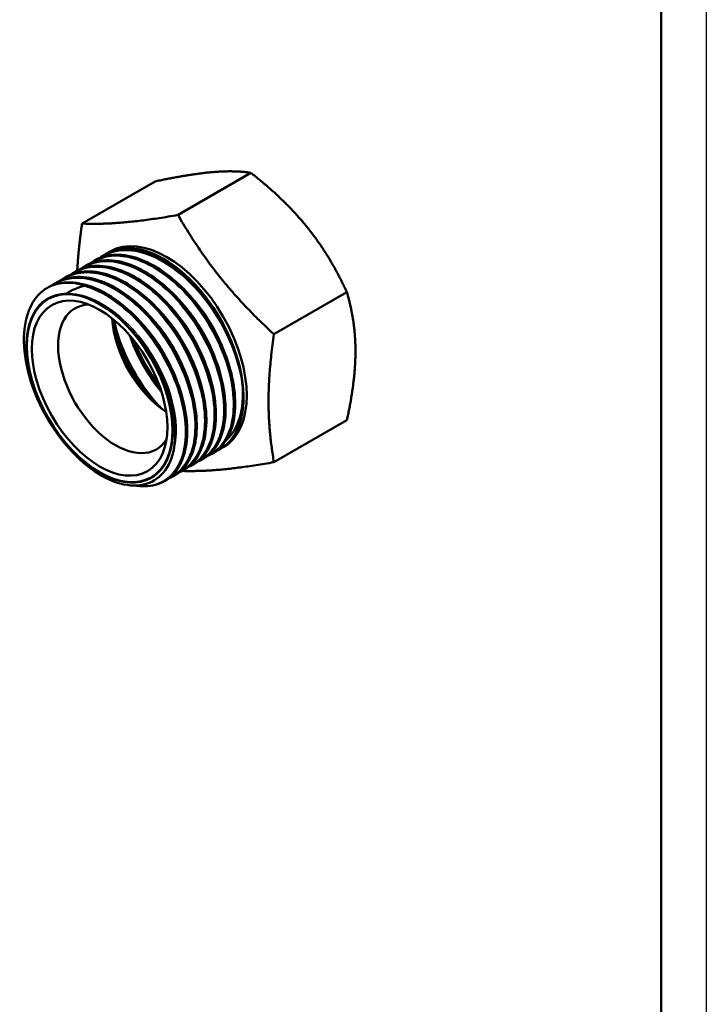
# Model space of a CAD drawing. Header units: millimetres. Extents: x -512 to 1356, y -69 to 356.
# Tile 9 of 21: x 134 to 210, y 62 to 171. Entities that reach past the tile are written whole.
import ezdxf

# ---------------------------------------------------------------- set-up
doc = ezdxf.new("R2010")
doc.units = ezdxf.units.MM
for name, color, linetype, lineweight in [('Видимые тонкие (ГОСТ)', 7, 'Continuous', 35), ('Видимый контур (ГОСТ)', 7, 'Continuous', 50), ('Кромка (ГОСТ)', 7, 'Continuous', 50)]:
    doc.layers.add(name, color=color, linetype=linetype, lineweight=lineweight)

# ---------------------------------------------------------------- blocks, each defined once
blk = doc.blocks.new('Рамки ГОСТ_ граница 297x210')
at = {"layer": 'Кромка (ГОСТ)', "lineweight": 25}
blk.add_line((210, 297), (210, 0), dxfattribs=at)
at = {"layer": 'Кромка (ГОСТ)'}
blk.add_line((205, 5), (205, 292), dxfattribs=at)

msp = doc.modelspace()

# ---------------------------------------------------------------- linework, layer by layer
at = {"layer": 'Видимые тонкие (ГОСТ)'}
for points, knots in [([(143.1729, 145.0092), (143.2673, 145.0718), (143.3642, 145.1307), (143.4633, 145.1855), (144.9983, 146.0352), (147.0706, 145.9262), (149.1987, 144.8898), (151.3175, 143.858), (153.4741, 141.916), (155.1711, 139.5258), (156.8697, 137.1336), (158.0939, 134.3123), (158.565, 131.7318), (158.6752, 131.1286), (158.7455, 130.5387), (158.7753, 129.9702)], [40.01990583, 40.01990583, 40.01990583, 40.01990583, 40.06602223, 40.06602223, 40.06602223, 40.78028216, 40.78028216, 40.78028216, 41.49142387, 41.49142387, 41.49142387, 42.20318978, 42.20318978, 42.20318978, 42.36956245, 42.36956245, 42.36956245, 42.36956245]), ([(142.1118, 144.3945), (143.3538, 145.2061), (144.9887, 145.3656), (146.7494, 144.8279), (148.8281, 144.1932), (151.0648, 142.5923), (152.941, 140.4087), (154.8153, 138.2274), (156.3145, 135.4831), (157.0948, 132.8279), (157.8745, 130.1753), (157.9306, 127.6339), (157.2594, 125.8067), (156.8078, 124.5775), (156.029, 123.6797), (155.0269, 123.1914)], [33.73672052, 33.73672052, 33.73672052, 33.73672052, 34.34050763, 34.34050763, 34.34050763, 35.05333159, 35.05333159, 35.05333159, 35.76538945, 35.76538945, 35.76538945, 36.47675462, 36.47675462, 36.47675462, 36.95535553, 36.95535553, 36.95535553, 36.95535553]), ([(139.9918, 143.1637), (140.6299, 143.5863), (141.3698, 143.8407), (142.1832, 143.9047), (144.0539, 144.0521), (146.2977, 143.1917), (148.3901, 141.5339), (150.4811, 139.8772), (152.4034, 137.4387), (153.7098, 134.8034), (155.0153, 132.17), (155.6949, 129.3627), (155.597, 127.0534), (155.4991, 124.7457), (154.6259, 122.9552), (153.1939, 122.1118), (153.1011, 122.0571), (153.006, 122.0065), (152.9088, 121.9598)], [21.1703499, 21.1703499, 21.1703499, 21.1703499, 21.48164573, 21.48164573, 21.48164573, 22.19761256, 22.19761256, 22.19761256, 22.91305956, 22.91305956, 22.91305956, 23.62800599, 23.62800599, 23.62800599, 24.34247097, 24.34247097, 24.34247097, 24.38877017, 24.38877017, 24.38877017, 24.38877017]), ([(141.0525, 143.7774), (141.9873, 144.3899), (143.1402, 144.6423), (144.4092, 144.4897), (146.3961, 144.2507), (148.6512, 143.0209), (150.6528, 141.0954), (152.6534, 139.1708), (154.3844, 136.5676), (155.4478, 133.9037), (156.5107, 131.241), (156.8982, 128.5402), (156.5285, 126.4417), (156.2018, 124.5864), (155.2859, 123.2156), (153.9699, 122.5735)], [27.45353521, 27.45353521, 27.45353521, 27.45353521, 27.90823437, 27.90823437, 27.90823437, 28.62020516, 28.62020516, 28.62020516, 29.33182496, 29.33182496, 29.33182496, 30.04311199, 30.04311199, 30.04311199, 30.67195548, 30.67195548, 30.67195548, 30.67195548]), ([(137.866, 141.9459), (137.8858, 141.959), (137.9058, 141.9719), (137.9258, 141.9847), (139.405, 142.9254), (141.4399, 142.9214), (143.559, 141.9791), (145.6775, 141.0371), (147.8626, 139.1656), (149.6077, 136.8121), (151.3523, 134.4593), (152.6428, 131.6448), (153.1839, 129.0385), (153.7249, 126.4331), (153.5127, 124.0578), (152.607, 122.4789), (152.1541, 121.6892), (151.5296, 121.1022), (150.7819, 120.7409)], [8.60430699, 8.60430699, 8.60430699, 8.60430699, 8.61396973, 8.61396973, 8.61396973, 9.32726727, 9.32726727, 9.32726727, 10.04035578, 10.04035578, 10.04035578, 10.7532399, 10.7532399, 10.7532399, 11.46592426, 11.46592426, 11.46592426, 11.8223361, 11.8223361, 11.8223361, 11.8223361]), ([(138.9277, 142.555), (139.2167, 142.7476), (139.5272, 142.9049), (139.857, 143.0239), (141.5181, 143.6232), (143.657, 143.2477), (145.7798, 141.9911), (147.9022, 140.7349), (149.9911, 138.6087), (151.5647, 136.1182), (153.1379, 133.6282), (154.1834, 130.7949), (154.4646, 128.2899), (154.7457, 125.7855), (154.261, 123.6302), (153.1338, 122.336), (152.7664, 121.9142), (152.3317, 121.585), (151.8445, 121.3521)], [14.8871646, 14.8871646, 14.8871646, 14.8871646, 15.02847218, 15.02847218, 15.02847218, 15.74005424, 15.74005424, 15.74005424, 16.45146867, 16.45146867, 16.45146867, 17.16272, 17.16272, 17.16272, 17.87381278, 17.87381278, 17.87381278, 18.10558486, 18.10558486, 18.10558486, 18.10558486]), ([(141.222, 141.8266), (143.2955, 141.2557), (145.5471, 139.7061), (147.4516, 137.5512), (149.3555, 135.3972), (150.8967, 132.6568), (151.7191, 129.9862), (152.5412, 127.3164), (152.6382, 124.7392), (151.9967, 122.8712), (151.3555, 121.0039), (149.982, 119.8614), (148.2115, 119.7202), (147.8271, 119.6895), (147.4246, 119.7061), (147.0095, 119.7679)], [2.89950099, 2.89950099, 2.89950099, 2.89950099, 3.61464006, 3.61464006, 3.61464006, 4.32953234, 4.32953234, 4.32953234, 5.04418261, 5.04418261, 5.04418261, 5.75859563, 5.75859563, 5.75859563, 5.91371168, 5.91371168, 5.91371168, 5.91371168]), ([(139.2626, 141.0004), (141.0633, 141.0411), (143.1964, 140.1118), (145.145, 138.4479), (147.0929, 136.7846), (148.8388, 134.4029), (149.9618, 131.8966), (151.0845, 129.3913), (151.5747, 126.7848), (151.3218, 124.7262), (151.2677, 124.2858), (151.1797, 123.8714), (151.0604, 123.4866)], [2.67127436, 2.67127436, 2.67127436, 2.67127436, 3.40179403, 3.40179403, 3.40179403, 4.1320406, 4.1320406, 4.1320406, 4.86201919, 4.86201919, 4.86201919, 5.01816348, 5.01816348, 5.01816348, 5.01816348]), ([(151.2431, 140.7874), (152.7337, 139.3239), (154.0646, 137.4656), (155.02, 135.498), (155.5596, 134.3867), (155.9773, 133.2453), (156.2609, 132.1323)], [34.918017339, 34.918017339, 34.918017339, 34.918017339, 35.495682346, 35.495682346, 35.495682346, 35.821921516, 35.821921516, 35.821921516, 35.821921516]), ([(152.323, 141.3828), (152.6964, 141.0181), (153.0597, 140.6285), (153.4091, 140.2172), (155.1635, 138.152), (156.5503, 135.5564), (157.2414, 133.0692), (157.2716, 132.9607), (157.3004, 132.8523), (157.3279, 132.7443)], [41.203436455, 41.203436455, 41.203436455, 41.203436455, 41.347927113, 41.347927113, 41.347927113, 42.073402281, 42.073402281, 42.073402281, 42.105071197, 42.105071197, 42.105071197, 42.105071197]), ([(142.9048, 139.841), (144.9102, 138.7369), (146.9084, 136.7721), (148.4146, 134.4393), (149.8286, 132.2491), (150.7968, 129.7539), (151.1224, 127.5081)], [3.13888127, 3.13888127, 3.13888127, 3.13888127, 3.87063534, 3.87063534, 3.87063534, 4.55764939, 4.55764939, 4.55764939, 4.55764939]), ([(149.121, 139.5632), (149.1552, 139.5298), (149.1893, 139.4961), (149.2233, 139.4623), (151.1045, 137.5905), (152.7021, 135.0766), (153.6307, 132.5488), (153.8307, 132.0043), (153.9993, 131.4603), (154.1359, 130.923)], [22.351646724, 22.351646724, 22.351646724, 22.351646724, 22.364881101, 22.364881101, 22.364881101, 23.096334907, 23.096334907, 23.096334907, 23.253889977, 23.253889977, 23.253889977, 23.253889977]), ([(150.1811, 140.1712), (150.9416, 139.4288), (151.6616, 138.586), (152.3087, 137.6728), (153.6464, 135.7848), (154.6622, 133.6103), (155.1988, 131.5348)], [28.634832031, 28.634832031, 28.634832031, 28.634832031, 28.928981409, 28.928981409, 28.928981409, 29.537075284, 29.537075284, 29.537075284, 29.537075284]), ([(146.9986, 138.3323), (147.4562, 137.8864), (147.899, 137.4036), (148.3196, 136.8895), (150.0421, 134.7843), (151.3784, 132.1743), (152.014, 129.7006)], [9.785505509, 9.785505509, 9.785505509, 9.785505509, 9.96245381, 9.96245381, 9.96245381, 10.687064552, 10.687064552, 10.687064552, 10.687064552]), ([(148.0571, 138.9459), (149.1897, 137.836), (150.2325, 136.5024), (151.0836, 135.0589), (151.9835, 133.5326), (152.664, 131.8923), (153.0723, 130.3094)], [16.068461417, 16.068461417, 16.068461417, 16.068461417, 16.507015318, 16.507015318, 16.507015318, 16.97070467, 16.97070467, 16.97070467, 16.97070467]), ([(144.4015, 137.4575), (144.5891, 136.6414), (144.8429, 135.8134), (145.1596, 134.9928), (145.8972, 133.0818), (146.9717, 131.2231), (148.2269, 129.6459)], [45.882902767, 45.882902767, 45.882902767, 45.882902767, 46.106757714, 46.106757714, 46.106757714, 46.628053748, 46.628053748, 46.628053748, 46.628053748]), ([(144.7156, 137.1807), (145.4171, 134.7457), (146.6432, 132.2702), (148.1875, 130.1827), (148.7164, 129.4677), (149.2813, 128.7999), (149.869, 128.1902)], [39.675639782, 39.675639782, 39.675639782, 39.675639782, 40.280493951, 40.280493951, 40.280493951, 40.487644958, 40.487644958, 40.487644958, 40.487644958]), ([(146.1879, 136.4424), (146.9299, 134.2843), (148.102, 132.1437), (149.5191, 130.3723), (149.6093, 130.2596), (149.7004, 130.1484), (149.7924, 130.0389)], [39.759363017, 39.759363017, 39.759363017, 39.759363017, 40.346283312, 40.346283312, 40.346283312, 40.38361805, 40.38361805, 40.38361805, 40.38361805]), ([(146.7497, 135.7743), (147.3555, 134.293), (148.1344, 132.8437), (149.0425, 131.5253), (149.1937, 131.3058), (149.3483, 131.0901), (149.5061, 130.8785)], [33.570303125, 33.570303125, 33.570303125, 33.570303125, 33.940198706, 33.940198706, 33.940198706, 34.00177389, 34.00177389, 34.00177389, 34.00177389])]:
    msp.add_open_spline(points, degree=3, knots=knots, dxfattribs=at)
at = {"layer": 'Видимый контур (ГОСТ)'}
for p, q in [((151.5919, 149.6752), (159.657, 154.3316)), ((140.9853, 148.7279), (149.0504, 153.3842)), ((143.451, 145.2667), (143.4402, 145.2604)), ((144.1013, 145.6421), (143.7477, 145.438)), ((141.3276, 144.0407), (141.3168, 144.0345)), ((142.3893, 144.6537), (142.3785, 144.6474)), ((139.2041, 142.8147), (139.1933, 142.8085)), ((140.2658, 143.4277), (140.255, 143.4215)), ((138.1424, 142.2017), (138.1316, 142.1955)), ((162.1985, 136.4804), (170.2636, 141.1368)), ((162.1985, 122.3383), (170.2636, 126.9947)), ((155.4201, 123.3095), (155.4093, 123.3033)), ((156.6013, 123.9915), (156.2477, 123.7874)), ((153.2967, 122.0836), (153.2859, 122.0773)), ((154.3584, 122.6966), (154.3476, 122.6903)), ((151.1733, 120.8576), (151.1625, 120.8514)), ((152.235, 121.4706), (152.2242, 121.4643)), ((150.1115, 120.2446), (150.1007, 120.2384))]:
    msp.add_line(p, q, dxfattribs=at)
for centre, major_axis, start_param, end_param in [((149.9977, 134.6127), (-6.25, 10.8253), 3.07445303, 6.3066095), ((150.3513, 134.8168), (6.25, -10.8253), 0, 3.14159265), ((143.3591, 130.7798), (-6.25, 10.8253), 6.05125648, 6.11523597), ((142.9267, 130.5302), (-5.7204, 9.9081), 5.96099286, 11.32318951), ((144.7026, 131.5555), (-4.5, 7.7942), 5.98561596, 9.7223473), ((150.6794, 135.0062), (4.5, -7.7942), 3.98822753, 5.43655043), ((149.9977, 134.6127), (-6.25, 10.8253), 4.46315729, 4.52713678)]:
    msp.add_ellipse(centre, major_axis=major_axis, ratio=0.57735027, start_param=start_param, end_param=end_param, dxfattribs=at)
for major_axis in [(-5.6939, 9.8621), (-5.6939, 9.8621), (-5.3, 9.1799)]:
    msp.add_ellipse((142.9267, 130.5302), major_axis=major_axis, ratio=0.57735027, dxfattribs=at)
for points, weights in [([(155.301, 154.4049), (152.8398, 154.185), (149.0504, 153.3842)], [1, 1.06534407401, 1.05347167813]), ([(159.657, 154.3316), (157.7623, 154.6247), (155.301, 154.4049)], [1.05347167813, 1.06534407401, 1]), ([(165.9076, 148.2811), (163.4464, 151.343), (159.657, 154.3316)], [1, 1.06534407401, 1.05347167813]), ([(140.9853, 148.7279), (145.1742, 148.5581), (151.5919, 149.6752)], [1.1030408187, 1.27368182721, 1.1030408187]), ([(151.5919, 149.6752), (155.7808, 142.4344), (162.1985, 136.4804)], [1.1030408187, 1.27368182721, 1.1030408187]), ([(140.4488, 143.5276), (140.5753, 145.8893), (140.9853, 148.7279)], [1.17908990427, 1.16023585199, 1.1030408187]), ([(170.2636, 141.1368), (168.3689, 145.2193), (165.9076, 148.2811)], [1.05347167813, 1.06534407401, 1]), ([(171.2109, 134.6127), (171.2109, 137.8944), (170.2636, 141.1368)], [1, 1.06534407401, 1.05347167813]), ([(162.1985, 136.4804), (161.0841, 128.7659), (162.1985, 122.3383)], [1.1030408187, 1.27368182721, 1.1030408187]), ([(170.2636, 126.9947), (171.2109, 131.331), (171.2109, 134.6127)], [1.05347167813, 1.06534407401, 1]), ([(162.1985, 122.3383), (156.0547, 121.2689), (152.061, 121.3752)], [1.1030408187, 1.26532821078, 1.11893016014])]:
    msp.add_rational_spline(points, weights, degree=2, dxfattribs=at)
for points, knots in [([(143.22, 145.1146), (144.0022, 145.6302), (144.9359, 145.8954), (145.9659, 145.8768), (147.9738, 145.8406), (150.3307, 144.7233), (152.4531, 142.8127), (154.5755, 140.902), (156.4433, 138.2167), (157.5963, 135.4394)], [40.01972652, 40.01972652, 40.01972652, 40.01972652, 40.39851603, 40.39851603, 40.39851603, 41.13692519, 41.13692519, 41.13692519, 41.87533435, 41.87533435, 41.87533435, 41.87533435]), ([(157.292, 136.1654), (156.0638, 138.8327), (154.1958, 141.3513), (152.1208, 143.1195), (150.0466, 144.887), (147.7828, 145.8894), (145.8556, 145.884), (144.9691, 145.8815), (144.1572, 145.6658), (143.4552, 145.2596)], [-48.09454016, -48.09454016, -48.09454016, -48.09454016, -47.3805495, -47.3805495, -47.3805495, -46.66680366, -46.66680366, -46.66680366, -46.33849164, -46.33849164, -46.33849164, -46.33849164]), ([(143.6833, 145.3916), (144.4013, 145.7506), (145.2335, 145.9203), (146.9849, 145.8604), (147.9247, 145.6357), (149.8239, 144.8281), (150.8073, 144.2299), (152.6752, 142.7493), (153.5835, 141.852), (154.4059, 140.8601)], [0, 0, 0, 0, 0.39741978, 0.39741978, 0.79021163, 0.79021163, 1.18875262, 1.18875262, 1.58309419, 1.58309419, 1.58309419, 1.58309419]), ([(141.0934, 143.8944), (141.2895, 144.025), (141.4954, 144.1392), (141.7107, 144.2362), (143.3173, 144.9598), (145.4311, 144.7153), (147.5652, 143.5654), (149.6983, 142.4162), (151.8341, 140.3722), (153.4811, 137.9186), (155.1274, 135.4661), (156.2719, 132.6249), (156.6557, 130.0663), (157.0393, 127.5089), (156.6602, 125.2553), (155.6164, 123.8387), (155.213, 123.2912), (154.7115, 122.8707), (154.1357, 122.585)], [27.4533559, 27.4533559, 27.4533559, 27.4533559, 27.54860469, 27.54860469, 27.54860469, 28.2594277, 28.2594277, 28.2594277, 28.96990421, 28.96990421, 28.96990421, 29.68005233, 29.68005233, 29.68005233, 30.38989011, 30.38989011, 30.38989011, 30.66423529, 30.66423529, 30.66423529, 30.66423529]), ([(154.3558, 122.7018), (154.7951, 122.9529), (155.1863, 123.2875), (155.5175, 123.702), (156.6058, 125.064), (157.0376, 127.278), (156.7023, 129.8188), (156.367, 132.3591), (155.2674, 135.2047), (153.6521, 137.6828), (152.0371, 140.1602), (149.9197, 142.2495), (147.787, 143.4552), (145.6549, 144.6606), (143.5248, 144.9727), (141.8867, 144.3129), (141.6934, 144.235), (141.5072, 144.1437), (141.3284, 144.0396)], [-36.91371368, -36.91371368, -36.91371368, -36.91371368, -36.69743771, -36.69743771, -36.69743771, -35.986803, -35.986803, -35.986803, -35.27633891, -35.27633891, -35.27633891, -34.56604091, -34.56604091, -34.56604091, -33.8559045, -33.8559045, -33.8559045, -33.77212103, -33.77212103, -33.77212103, -33.77212103]), ([(142.1576, 144.5036), (142.6242, 144.8143), (143.1454, 145.0346), (143.7114, 145.1543), (145.4886, 145.5302), (147.693, 144.9115), (149.8152, 143.4492), (151.9353, 141.9884), (153.9561, 139.6983), (155.4125, 137.1221), (156.8674, 134.5484), (157.7474, 131.7108), (157.8553, 129.2798), (157.9651, 126.8069), (157.2745, 124.777), (155.9603, 123.6871), (155.7254, 123.4923), (155.471, 123.3278), (155.1997, 123.1938)], [33.73654121, 33.73654121, 33.73654121, 33.73654121, 33.96318561, 33.96318561, 33.96318561, 34.67479768, 34.67479768, 34.67479768, 35.38565797, 35.38565797, 35.38565797, 36.09583942, 36.09583942, 36.09583942, 36.81827629, 36.81827629, 36.81827629, 36.9474206, 36.9474206, 36.9474206, 36.9474206]), ([(155.4195, 123.3112), (155.6131, 123.4218), (155.7971, 123.549), (155.9705, 123.6928), (157.2665, 124.7673), (157.9572, 126.755), (157.8703, 129.1818), (157.7834, 131.6078), (156.9198, 134.4522), (155.4734, 137.0392), (154.0275, 139.6253), (152.0111, 141.9324), (149.8896, 143.4114), (147.7686, 144.89), (145.5601, 145.5286), (143.7745, 145.1713), (143.2777, 145.0719), (142.8147, 144.8957), (142.3923, 144.6493)], [-43.19689899, -43.19689899, -43.19689899, -43.19689899, -43.10158118, -43.10158118, -43.10158118, -42.38920513, -42.38920513, -42.38920513, -41.677041, -41.677041, -41.677041, -40.96508414, -40.96508414, -40.96508414, -40.25332994, -40.25332994, -40.25332994, -40.05530633, -40.05530633, -40.05530633, -40.05530633]), ([(142.6216, 144.7787), (143.3395, 145.1376), (144.1717, 145.3073), (145.9232, 145.2474), (146.863, 145.0227), (148.7622, 144.2151), (149.7455, 143.6169), (151.1485, 142.5049), (151.606, 142.0988), (152.2752, 141.4387), (152.4982, 141.2069), (152.8268, 140.8476), (152.9356, 140.7255), (153.0972, 140.5395), (153.1508, 140.4771), (153.3641, 140.2254), (153.5216, 140.0325), (154.1409, 139.2448), (154.5807, 138.6179), (155.6968, 136.8321), (156.3099, 135.6076), (157.2409, 133.191), (157.5739, 131.9689), (157.9325, 129.6625), (157.9622, 128.5498), (157.7168, 126.5708), (157.4382, 125.6799), (156.6584, 124.3228), (156.1817, 123.8039), (155.6215, 123.434)], [0, 0, 0, 0, 0.39741978, 0.39741978, 0.79021163, 0.79021163, 1.18875262, 1.18875262, 1.38569723, 1.38569723, 1.48634336, 1.48634336, 1.53692316, 1.53692316, 1.56223491, 1.56223491, 1.63820133, 1.63820133, 1.86695476, 1.86695476, 2.27003484, 2.27003484, 2.66819876, 2.66819876, 3.06700974, 3.06700974, 3.46652459, 3.46652459, 3.81629786, 3.81629786, 3.81629786, 3.81629786]), ([(140.0308, 143.2825), (141.43, 144.202), (143.334, 144.2788), (145.3467, 143.4909), (147.4696, 142.66), (149.6958, 140.8744), (151.5072, 138.5628), (153.3174, 136.2529), (154.6984, 133.4374), (155.3331, 130.7881), (155.9673, 128.1407), (155.8512, 125.6817), (155.0216, 123.998), (154.5652, 123.0718), (153.8951, 122.3845), (153.0734, 121.9722)], [21.17017059, 21.17017059, 21.17017059, 21.17017059, 21.84733934, 21.84733934, 21.84733934, 22.56159884, 22.56159884, 22.56159884, 23.27536312, 23.27536312, 23.27536312, 23.98865119, 23.98865119, 23.98865119, 24.38104999, 24.38104999, 24.38104999, 24.38104999]), ([(153.2924, 122.0909), (154.0323, 122.5183), (154.6363, 123.1812), (155.0547, 124.05), (155.8743, 125.752), (155.9742, 128.2296), (155.3211, 130.8885), (154.6685, 133.5455), (153.2692, 136.3607), (151.4458, 138.6607), (149.6237, 140.959), (147.3932, 142.7232), (145.2732, 143.5297), (143.397, 144.2435), (141.6212, 144.2017), (140.2664, 143.4265)], [-30.63052837, -30.63052837, -30.63052837, -30.63052837, -30.26540552, -30.26540552, -30.26540552, -29.55009801, -29.55009801, -29.55009801, -28.83532414, -28.83532414, -28.83532414, -28.12106464, -28.12106464, -28.12106464, -27.48893572, -27.48893572, -27.48893572, -27.48893572]), ([(140.4981, 143.5527), (141.2161, 143.9117), (142.0483, 144.0813), (143.7997, 144.0215), (144.7396, 143.7967), (146.6388, 142.9891), (147.6221, 142.3909), (149.502, 140.9009), (150.4218, 139.9898), (152.0824, 137.9766), (152.8441, 136.8497), (154.1188, 134.5249), (154.6481, 133.2981), (155.4134, 130.8984), (155.6591, 129.6957), (155.8408, 127.4626), (155.7787, 126.4045), (155.3559, 124.5632), (154.9892, 123.7567), (154.2046, 122.7634), (153.8698, 122.4535), (153.4981, 122.208)], [0, 0, 0, 0, 0.39741978, 0.39741978, 0.79021163, 0.79021163, 1.18875262, 1.18875262, 1.58816046, 1.58816046, 1.98689771, 1.98689771, 2.38521554, 2.38521554, 2.78363402, 2.78363402, 3.18266097, 3.18266097, 3.58220647, 3.58220647, 3.81432715, 3.81432715, 3.81432715, 3.81432715]), ([(141.5599, 144.1657), (142.2778, 144.5246), (143.11, 144.6943), (144.8615, 144.6345), (145.8013, 144.4097), (147.7005, 143.6021), (148.6838, 143.0039), (150.5637, 141.5139), (151.4836, 140.6028), (152.3155, 139.5942), (152.3164, 139.593), (152.3582, 139.5424), (152.3988, 139.4926), (152.5605, 139.2927), (152.6801, 139.1404), (153.1518, 138.5221), (153.49, 138.0381), (154.5323, 136.407), (155.16, 135.1838), (156.1196, 132.7663), (156.4676, 131.5418), (156.8569, 129.2246), (156.9027, 128.1034), (156.6887, 126.1021), (156.4257, 125.1972), (155.6525, 123.772), (155.153, 123.2127), (154.5598, 122.821)], [0, 0, 0, 0, 0.39741978, 0.39741978, 0.79021163, 0.79021163, 1.18875262, 1.18875262, 1.58816046, 1.58816046, 1.58861674, 1.58861674, 1.6082275, 1.6082275, 1.66707427, 1.66707427, 1.84400926, 1.84400926, 2.2480195, 2.2480195, 2.64614035, 2.64614035, 3.04491634, 3.04491634, 3.44440817, 3.44440817, 3.81476324, 3.81476324, 3.81476324, 3.81476324]), ([(137.9112, 142.0499), (138.7414, 142.5961), (139.7421, 142.8604), (140.8462, 142.8055), (142.8023, 142.7082), (145.0665, 141.6097), (147.115, 139.7743), (149.1629, 137.9393), (150.9783, 135.3833), (152.1434, 132.7134), (153.3081, 130.0443), (153.8135, 127.2838), (153.55, 125.087), (153.3005, 123.0068), (152.3638, 121.4485), (150.9538, 120.7394)], [8.60379998, 8.60379998, 8.60379998, 8.60379998, 9.00562249, 9.00562249, 9.00562249, 9.71757934, 9.71757934, 9.71757934, 10.42933354, 10.42933354, 10.42933354, 11.1408897, 11.1408897, 11.1408897, 11.81467937, 11.81467937, 11.81467937, 11.81467937]), ([(151.1725, 120.8587), (152.4503, 121.6033), (153.3032, 123.0797), (153.5518, 125.0208), (153.8319, 127.2082), (153.342, 129.967), (152.1882, 132.6413), (151.0357, 135.3125), (149.2301, 137.8768), (147.187, 139.7254), (145.1461, 141.5719), (142.8847, 142.6887), (140.9247, 142.808), (139.8922, 142.8708), (138.9478, 142.6566), (138.1464, 142.1946)], [-18.06415776, -18.06415776, -18.06415776, -18.06415776, -17.43191548, -17.43191548, -17.43191548, -16.71947787, -16.71947787, -16.71947787, -16.0078658, -16.0078658, -16.0078658, -15.29700552, -15.29700552, -15.29700552, -14.9225651, -14.9225651, -14.9225651, -14.9225651]), ([(138.3747, 142.3267), (139.0927, 142.6857), (139.9249, 142.8553), (141.6763, 142.7955), (142.6161, 142.5707), (144.5153, 141.7632), (145.4987, 141.1649), (147.3786, 139.6749), (148.2984, 138.7638), (149.9589, 136.7506), (150.7206, 135.6237), (151.9954, 133.2989), (152.5246, 132.0721), (153.29, 129.6725), (153.5357, 128.4698), (153.7173, 126.2366), (153.6552, 125.1786), (153.2324, 123.3372), (152.8658, 122.5307), (152.0811, 121.5374), (151.7464, 121.2275), (151.3746, 120.9821)], [0, 0, 0, 0, 0.39741978, 0.39741978, 0.79021163, 0.79021163, 1.18875262, 1.18875262, 1.58816046, 1.58816046, 1.98689771, 1.98689771, 2.38521554, 2.38521554, 2.78363402, 2.78363402, 3.18266097, 3.18266097, 3.58220647, 3.58220647, 3.81432715, 3.81432715, 3.81432715, 3.81432715]), ([(138.9712, 142.6653), (140.0458, 143.3679), (141.4089, 143.5936), (142.8992, 143.2918), (144.9374, 142.8791), (147.197, 141.4835), (149.1575, 139.4376), (151.1174, 137.3921), (152.7624, 134.7139), (153.7163, 132.036), (154.6699, 129.3588), (154.9251, 126.7044), (154.4314, 124.7001), (154.0412, 123.116), (153.186, 121.9486), (152.0137, 121.3551)], [14.88698529, 14.88698529, 14.88698529, 14.88698529, 15.40632458, 15.40632458, 15.40632458, 16.11662257, 16.11662257, 16.11662257, 16.82675899, 16.82675899, 16.82675899, 17.53673833, 17.53673833, 17.53673833, 18.09786468, 18.09786468, 18.09786468, 18.09786468]), ([(152.2318, 121.4753), (153.2465, 122.0672), (154.0014, 123.1093), (154.3866, 124.4943), (154.9323, 126.4561), (154.7315, 129.0893), (153.8219, 131.7696), (152.9129, 134.4484), (151.3031, 137.1518), (149.3613, 139.2394), (147.4204, 141.3259), (145.1635, 142.7798), (143.1108, 143.2545), (141.646, 143.5932), (140.2936, 143.4312), (139.2065, 142.8098)], [-24.34734307, -24.34734307, -24.34734307, -24.34734307, -23.84524651, -23.84524651, -23.84524651, -23.13405879, -23.13405879, -23.13405879, -22.42323578, -22.42323578, -22.42323578, -21.71275928, -21.71275928, -21.71275928, -21.20575041, -21.20575041, -21.20575041, -21.20575041]), ([(139.4364, 142.9397), (140.1544, 143.2987), (140.9866, 143.4683), (142.738, 143.4085), (143.6778, 143.1837), (145.577, 142.3761), (146.5604, 141.7779), (148.4403, 140.2879), (149.3601, 139.3768), (151.0207, 137.3636), (151.7824, 136.2367), (153.0571, 133.9119), (153.5863, 132.6851), (154.3517, 130.2854), (154.5974, 129.0828), (154.7791, 126.8496), (154.7169, 125.7916), (154.2941, 123.9502), (153.9275, 123.1437), (153.1429, 122.1504), (152.8081, 121.8405), (152.4364, 121.5951)], [0, 0, 0, 0, 0.39741978, 0.39741978, 0.79021163, 0.79021163, 1.18875262, 1.18875262, 1.58816046, 1.58816046, 1.98689771, 1.98689771, 2.38521554, 2.38521554, 2.78363402, 2.78363402, 3.18266097, 3.18266097, 3.58220647, 3.58220647, 3.81432715, 3.81432715, 3.81432715, 3.81432715]), ([(134.876, 138.4089), (135.1375, 139.3668), (135.5595, 140.1722), (136.6994, 141.4254), (137.4177, 141.8547), (138.2418, 142.056)], [-0.846124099, -0.846124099, -0.846124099, -0.846124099, -0.428781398, -0.428781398, 0, 0, 0, 0]), ([(137.8152, 141.9281), (138.579, 142.2015), (139.4479, 142.2801), (141.2531, 142.0439), (142.2112, 141.7305), (144.1237, 140.7561), (145.1018, 140.0785), (146.9479, 138.451), (147.839, 137.4806), (149.4238, 135.3755), (150.1376, 134.2148), (151.3041, 131.8512), (151.7715, 130.6189), (152.4068, 128.2365), (152.5826, 127.0569), (152.6246, 124.895), (152.491, 123.8862), (151.9316, 122.1644), (151.4981, 121.4295), (150.7476, 120.6882), (150.5371, 120.5171), (150.3129, 120.3691)], [0, 0, 0, 0, 0.39816995, 0.39816995, 0.79239956, 0.79239956, 1.19149407, 1.19149407, 1.59077223, 1.59077223, 1.98937115, 1.98937115, 2.38766436, 2.38766436, 2.78618244, 2.78618244, 3.18539139, 3.18539139, 3.584777, 3.584777, 3.72472009, 3.72472009, 3.72472009, 3.72472009]), ([(150.1113, 120.2452), (150.2218, 120.3085), (150.3291, 120.3773), (150.433, 120.4516), (151.8274, 121.4476), (152.6064, 123.4207), (152.5679, 125.8784), (152.5302, 128.2781), (151.7144, 131.1179), (150.3034, 133.7224), (148.8414, 136.4213), (146.7516, 138.8417), (144.5504, 140.3677), (142.3491, 141.8937), (140.0572, 142.5103), (138.2418, 142.056)], [-11.78097245, -11.78097245, -11.78097245, -11.78097245, -11.7265535, -11.7265535, -11.7265535, -10.99674741, -10.99674741, -10.99674741, -10.28414746, -10.28414746, -10.28414746, -9.5457383, -9.5457383, -9.5457383, -8.80732913, -8.80732913, -8.80732913, -8.80732913]), ([(138.713, 142.1447), (140.5428, 142.4115), (142.7757, 141.6728), (144.8924, 140.1088), (147.0085, 138.5454), (148.991, 136.1709), (150.3804, 133.5525), (151.7692, 130.9351), (152.5539, 128.0963), (152.5584, 125.7131), (152.5629, 123.3306), (151.7881, 121.4237), (150.4264, 120.4484), (150.2568, 120.3269), (150.0782, 120.2199), (149.8917, 120.1276)], [2.58812332, 2.58812332, 2.58812332, 2.58812332, 3.30211399, 3.30211399, 3.30211399, 4.01585983, 4.01585983, 4.01585983, 4.7293656, 4.7293656, 4.7293656, 5.44263602, 5.44263602, 5.44263602, 5.53149407, 5.53149407, 5.53149407, 5.53149407]), ([(138.713, 142.1447), (139.8418, 142.2963), (140.8005, 142.0026), (141.1281, 141.8874), (141.1838, 141.8641), (141.2158, 141.8452), (141.2217, 141.8414), (141.2263, 141.8368), (141.2274, 141.8357), (141.2283, 141.834), (141.2286, 141.8334), (141.2289, 141.8325), (141.2289, 141.8321), (141.2289, 141.8314), (141.2289, 141.8311), (141.2287, 141.8305), (141.2286, 141.8302), (141.2281, 141.8295), (141.2278, 141.8291), (141.2262, 141.8278), (141.2243, 141.8271), (141.222, 141.8266)], [-0.0754712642, -0.0754712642, -0.0754712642, -0.0754712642, -0.0215072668, -0.0215072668, -0.0058775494, -0.0058775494, -0.002952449, -0.002952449, -0.0021288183, -0.0021288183, -0.001790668, -0.001790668, -0.0015975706, -0.0015975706, -0.0014364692, -0.0014364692, -0.0012531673, -0.0012531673, -0.0009646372, -0.0009646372, 0, 0, 0, 0]), ([(141.222, 141.8266), (140.8653, 141.7425), (140.5196, 141.6303), (139.8655, 141.3531), (139.5567, 141.1902), (139.2626, 141.0004)], [-0.294350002, -0.294350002, -0.294350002, -0.294350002, -0.144639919, -0.144639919, 0, 0, 0, 0]), ([(139.2626, 141.0004), (139.2616, 140.9997), (139.2604, 140.9989), (139.259, 140.9974), (139.2585, 140.9968), (139.2579, 140.9959), (139.2577, 140.9955), (139.2575, 140.9947), (139.2574, 140.9944), (139.2574, 140.9937), (139.2574, 140.9934), (139.2576, 140.9925), (139.2578, 140.9921), (139.2584, 140.991), (139.259, 140.9903), (139.2633, 140.9863), (139.271, 140.9836), (139.2866, 140.9791), (139.2982, 140.9766), (139.312, 140.9742)], [-0.6330859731, -0.6330859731, -0.6330859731, -0.6330859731, -0.6274018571, -0.6274018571, -0.6246212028, -0.6246212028, -0.6231404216, -0.6231404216, -0.6219974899, -0.6219974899, -0.6207640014, -0.6207640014, -0.6189292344, -0.6189292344, -0.6154262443, -0.6154262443, -0.5941987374, -0.5941987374, -0.5654375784, -0.5654375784, -0.5654375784, -0.5654375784]), ([(142.9048, 139.841), (142.0812, 140.3139), (141.2657, 140.6418), (140.0225, 140.922), (139.6328, 140.9621), (139.312, 140.9742)], [0, 0, 0, 0, 0.34942713, 0.34942713, 0.550473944, 0.550473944, 0.550473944, 0.550473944]), ([(154.4061, 140.8604), (154.7302, 140.4698), (155.1641, 139.9107), (156.2729, 138.231), (156.8299, 137.2103), (157.292, 136.1654)], [0.045447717, 0.045447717, 0.045447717, 0.045447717, 0.141367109, 0.141367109, 0.269370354, 0.269370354, 0.269370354, 0.269370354]), ([(146.5021, 136.8455), (146.1805, 137.2022), (145.7901, 137.61), (144.5449, 138.7588), (143.7286, 139.368), (142.9048, 139.841)], [0.062967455, 0.062967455, 0.062967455, 0.062967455, 0.181069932, 0.181069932, 0.386441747, 0.386441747, 0.386441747, 0.386441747]), ([(147.3502, 135.8378), (147.9564, 135.0665), (148.5113, 134.2364), (149.4943, 132.497), (149.9175, 131.5947), (150.78, 129.3114), (151.1092, 127.9428), (151.3566, 125.3608), (151.2694, 124.1735), (150.6848, 122.1408), (150.1901, 121.3176), (148.8531, 120.1511), (148.0214, 119.8226), (146.1265, 119.7129), (145.0802, 119.9367), (142.9088, 120.9175), (141.8044, 121.6687), (139.6839, 123.6095), (138.689, 124.7833), (136.9435, 127.4068), (136.2115, 128.833), (135.1131, 131.7549), (134.7599, 133.2228), (134.4869, 136.0084), (134.5727, 137.2981), (134.876, 138.4089)], [-5.29191525, -5.29191525, -5.29191525, -5.29191525, -4.99233051, -4.99233051, -4.6912863, -4.6912863, -4.23675035, -4.23675035, -3.77897029, -3.77897029, -3.31794661, -3.31794661, -2.8536798, -2.8536798, -2.38617034, -2.38617034, -1.91541871, -1.91541871, -1.44142539, -1.44142539, -0.96419085, -0.96419085, -0.48371556, -0.48371556, 0, 0, 0, 0]), ([(144.4311, 138.1433), (144.6606, 136.9319), (145.0408, 135.6818), (145.5586, 134.4602), (146.4943, 132.2528), (147.872, 130.1547), (149.4327, 128.5217)], [45.823839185, 45.823839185, 45.823839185, 45.823839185, 46.161776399, 46.161776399, 46.161776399, 46.77244878, 46.77244878, 46.77244878, 46.77244878]), ([(149.516, 128.46), (148.4858, 129.5227), (147.5295, 130.7828), (146.7301, 132.154), (145.6256, 134.0487), (144.8282, 136.1427), (144.444, 138.1319)], [-40.498366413, -40.498366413, -40.498366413, -40.498366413, -40.097043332, -40.097043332, -40.097043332, -39.542491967, -39.542491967, -39.542491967, -39.542491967]), ([(144.51, 138.0756), (144.696, 137.143), (144.9738, 136.1817), (145.7683, 134.08), (146.3361, 132.9204), (147.645, 130.7712), (148.4025, 129.755), (149.4191, 128.6377), (149.638, 128.4102), (149.8603, 128.1918)], [1.22867922, 1.22867922, 1.22867922, 1.22867922, 1.53622343, 1.53622343, 1.91451012, 1.91451012, 2.29327516, 2.29327516, 2.39442245, 2.39442245, 2.39442245, 2.39442245]), ([(149.6355, 130.5277), (148.5432, 131.904), (147.5886, 133.4932), (146.8814, 135.1461), (146.753, 135.446), (146.6329, 135.7478), (146.5213, 136.0503)], [-34.058819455, -34.058819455, -34.058819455, -34.058819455, -33.601167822, -33.601167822, -33.601167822, -33.518121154, -33.518121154, -33.518121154, -33.518121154]), ([(146.6463, 135.8966), (147.08, 134.7654), (147.6361, 133.6359), (148.6714, 131.936), (149.1062, 131.3057), (149.5658, 130.7139)], [1.545362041, 1.545362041, 1.545362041, 1.545362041, 1.914510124, 1.914510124, 2.144168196, 2.144168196, 2.144168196, 2.144168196]), ([(157.5963, 135.4394), (158.0129, 134.3875), (158.3276, 133.3283), (158.7486, 131.1616), (158.7737, 130.356), (158.7753, 129.9702)], [0.036078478, 0.036078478, 0.036078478, 0.036078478, 0.382924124, 0.382924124, 0.766142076, 0.766142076, 0.766142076, 0.766142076]), ([(158.7753, 129.9702), (158.781, 128.6561), (158.5665, 127.4805), (157.8352, 125.8154), (157.4249, 125.2357), (156.9224, 124.7897)], [0, 0, 0, 0, 0.481631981, 0.481631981, 0.827546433, 0.827546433, 0.827546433, 0.827546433]), ([(149.8922, 120.1262), (149.2125, 119.7863), (148.4194, 119.6354), (147.3569, 119.6954), (147.1313, 119.7215), (146.902, 119.761)], [0, 0, 0, 0, 0.396004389, 0.396004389, 0.499926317, 0.499926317, 0.499926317, 0.499926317])]:
    msp.add_open_spline(points, degree=3, knots=knots, dxfattribs=at)
for points in [[(142.9351, 144.9205), (143.0263, 144.9913), (143.12, 145.0585), (143.2158, 145.1217)], [(140.8116, 143.6945), (140.9029, 143.7654), (140.9965, 143.8325), (141.0924, 143.8958)], [(141.8733, 144.3075), (141.9646, 144.3783), (142.0583, 144.4455), (142.1541, 144.5088)], [(138.6882, 142.4685), (138.7795, 142.5394), (138.8731, 142.6065), (138.9689, 142.6698)], [(139.7499, 143.0815), (139.8412, 143.1524), (139.9348, 143.2195), (140.0307, 143.2828)], [(137.6259, 141.8551), (137.7174, 141.9261), (137.8112, 141.9934), (137.9072, 142.0568)], [(146.4961, 136.0829), (147.2345, 134.0877), (148.3354, 132.1279), (149.6461, 130.4857)], [(146.5021, 136.8455), (146.7925, 136.5237), (147.0755, 136.1873), (147.3502, 135.8378)], [(155.2009, 123.1911), (155.0904, 123.1359), (154.9769, 123.0856), (154.8607, 123.0404)], [(153.0774, 121.9652), (152.9671, 121.91), (152.8538, 121.8598), (152.7378, 121.8147)], [(154.1391, 122.5781), (154.0288, 122.523), (153.9156, 122.4728), (153.7996, 122.4277)], [(152.0157, 121.3522), (151.9054, 121.297), (151.7921, 121.2469), (151.6761, 121.2017)], [(150.954, 120.7392), (150.8437, 120.6841), (150.7305, 120.6339), (150.6146, 120.5888)]]:
    msp.add_open_spline(points, degree=3, dxfattribs=at)

# ---------------------------------------------------------------- block references
msp.add_blockref('Рамки ГОСТ_ граница 297x210', (0, 0))

doc.saveas('drawing.dxf')
